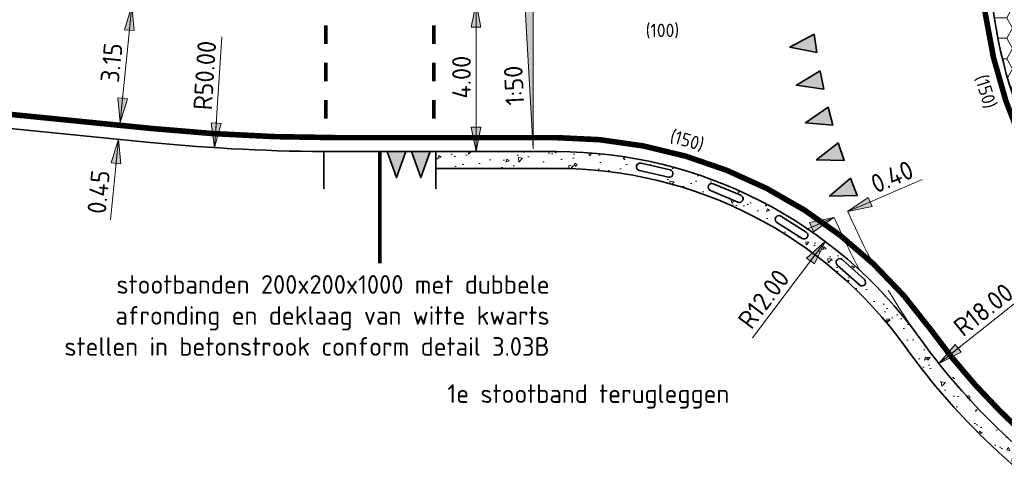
# Model space of a CAD drawing. Header units: metres. Extents: x -699 to 2316, y -1199 to 781.
# Tile 42 of 256: x 468 to 494, y -606 to -594. Entities that reach past the tile are written whole.
import ezdxf
from ezdxf.enums import TextEntityAlignment as Align

# ---------------------------------------------------------------- set-up
doc = ezdxf.new("R2010")
doc.units = ezdxf.units.M
doc.header["$PDMODE"] = 1
doc.linetypes.add('HIDDEN2', pattern=[4.7625, 3.175, -1.5875])
doc.linetypes.add('KG-GVAANKOOP', pattern=[21, 6, -3, 0, -3, 6, -3])
for name, color, linetype, lineweight in [('mk-nw-t18_200', 7, 'Continuous', 18), ('N-WE-KG-GRENS_AANKOOP-G', 130, 'KG-GVAANKOOP', 35), ('N-WE-VH-KANTVERHARDING-G', 210, 'Continuous', 35), ('N-WE-VH-M-200', 7, 'Continuous', 18), ('N-WE-VH-STOOTBAND-G', 7, 'Continuous', 35), ('N-WE-VH-VERHARDING_ASFALT_CONSTRUCTIE-A', 252, 'Continuous', 18), ('N-WE-VH-VERHARDING_BETON-G', 252, 'Continuous', 35), ('N-WE-VW-MARKERING_DWARS_DRIEHOEK_5070-G', 7, 'VW-HAAIETAND70-L-N', 35), ('N-WE-VW-MARKERING_LANGS_STREEP_DOORGETROKKEN_010-G', 7, 'Continuous', 13), ('N-WE-VW-MARKERING_LANGS_STREEP_DOORGETROKKEN_015-G', 7, 'Continuous', 13), ('X-XX-AL-M', 7, 'Continuous', 18), ('X-XX-AL-T18', 10, 'Continuous', 18)]:
    doc.layers.add(name, color=color, linetype=linetype, lineweight=lineweight)
doc.styles.add('NLCS-ISO', font='NLCS-ISO.ttf')
doc.styles.add('NLCS-ISO Standaard', font='NLCS-ISO.ttf')
doc.linetypes.add('VW-HAAIETAND70-L-N', pattern='A,0,-0.5,[149,NLCS.SHX,S=1,R=0,X=-0.625,Y=0],-0.5', length=1)
doc.dimstyles.new('NLCS-M200-T25-Pijl-A', dxfattribs={"dimtxt": 0.5, "dimasz": 0.375, "dimexe": 0.4, "dimexo": 0.4, "dimgap": 0.14, "dimtad": 1, "dimlfac": -1, "dimzin": 0, "dimdsep": 46, "dimtxsty": 'NLCS-ISO Standaard', "dimblk": 'Pijl', "dimblk1": 'Pijl', "dimblk2": 'Pijl', "dimcen": 2.5, "dimdle": 2, "dimclrd": 256, "dimclre": 256, "dimclrt": 256, "dimadec": 0, "dimazin": 0, "dimtfac": 1, "dimtofl": 0, "dimtmove": 0, "dimatfit": 3, "dimldrblk": 'Pijl', "dimfxl": 1, "dimtolj": 1, "dimtzin": 0, "dimlwd": 18, "dimlwe": 18, "dimarcsym": 0})

# ---------------------------------------------------------------- blocks, each defined once
blk = doc.blocks.new('Pijl')
h = blk.add_hatch(color=256)
h.paths.add_polyline_path([(0, 0), (-1.75, 0.352), (-1.75, 0)])
h.paths.add_polyline_path([(-1.75, 0), (-1.75, -0.352), (0, 0)])
for p, q in [((-1.902, 0), (0, 0)), ((0, 0), (-1.75, 0.352)), ((-1.75, 0.352), (-1.75, -0.352)), ((0, 0), (-1.75, -0.352))]:
    blk.add_line(p, q)
blk = doc.blocks.new('*D817')
at = {"layer": 'Defpoints', "color": 0, "transparency": 16777216}
for p in [(472.186, -585.92), (476.295, -635.751)]:
    blk.add_point(p, dxfattribs=at)
at = {"layer": 'X-XX-AL-M', "lineweight": 18, "transparency": 16777216}
blk.add_line((472.44, -588.997), (472.217, -586.293), dxfattribs=at)
at = {"layer": 'X-XX-AL-M', "lineweight": 18, "transparency": 16777216, "xscale": 0.375, "yscale": 0.375, "zscale": 0.375, "rotation": 94.71387937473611}
blk.add_blockref('Pijl', (472.186, -585.92), dxfattribs=at)
at = {"layer": 'X-XX-AL-M', "transparency": 16777216, "insert": (472.741, -587.904), "char_height": 0.5, "attachment_point": 5, "rotation": 274.7139, "style": 'NLCS-ISO Standaard'}
blk.add_mtext('\\A1;R50.00', dxfattribs=at)
blk = doc.blocks.new('*D818')
at = {"layer": 'Defpoints', "color": 0, "transparency": 16777216}
for p in [(476.32, -547.251), (473.075, -597.145)]:
    blk.add_point(p, dxfattribs=at)
at = {"layer": 'X-XX-AL-M', "lineweight": 18, "transparency": 16777216}
blk.add_line((473.269, -594.167), (473.1, -596.771), dxfattribs=at)
at = {"layer": 'X-XX-AL-M', "lineweight": 18, "transparency": 16777216, "xscale": 0.375, "yscale": 0.375, "zscale": 0.375, "rotation": 266.2788028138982}
blk.add_blockref('Pijl', (473.075, -597.145), dxfattribs=at)
at = {"layer": 'X-XX-AL-M', "transparency": 16777216, "insert": (472.811, -595.204), "char_height": 0.5, "attachment_point": 5, "rotation": 86.2788, "style": 'NLCS-ISO Standaard'}
blk.add_mtext('\\A1;R50.00', dxfattribs=at)
blk = doc.blocks.new('*D819')
at = {"layer": 'Defpoints', "color": 0, "transparency": 16777216}
for p in [(479.009, -593.251), (480.09, -593.251), (479.009, -597.251)]:
    blk.add_point(p, dxfattribs=at)
at = {"layer": 'X-XX-AL-M', "lineweight": 18, "transparency": 16777216}
for p, q in [((479.409, -593.251), (480.49, -593.251)), ((480.09, -596.876), (480.09, -593.626)), ((479.409, -597.251), (480.49, -597.251))]:
    blk.add_line(p, q, dxfattribs=at)
at = {"layer": 'X-XX-AL-M', "lineweight": 18, "transparency": 16777216, "xscale": 0.375, "yscale": 0.375, "zscale": 0.375}
for p, rotation in [((480.09, -593.251), 90), ((480.09, -597.251), 270)]:
    blk.add_blockref('Pijl', p, dxfattribs=dict(at, rotation=rotation))
at = {"layer": 'X-XX-AL-M', "transparency": 16777216, "insert": (479.7, -595.251), "char_height": 0.5, "attachment_point": 5, "rotation": 90, "style": 'NLCS-ISO Standaard'}
blk.add_mtext('\\A1;4.00', dxfattribs=at)
blk = doc.blocks.new('*D827')
at = {"layer": 'Defpoints', "color": 0, "transparency": 16777216}
for p in [(489.462, -599.666), (482.242, -609.251)]:
    blk.add_point(p, dxfattribs=at)
at = {"layer": 'X-XX-AL-M', "lineweight": 18, "transparency": 16777216}
blk.add_line((487.511, -602.255), (489.236, -599.965), dxfattribs=at)
at = {"layer": 'X-XX-AL-M', "lineweight": 18, "transparency": 16777216, "xscale": 0.375, "yscale": 0.375, "zscale": 0.375, "rotation": 53.00997836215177}
blk.add_blockref('Pijl', (489.462, -599.666), dxfattribs=at)
at = {"layer": 'X-XX-AL-M', "transparency": 16777216, "insert": (487.81, -601.21), "char_height": 0.5, "attachment_point": 5, "rotation": 53.01, "style": 'NLCS-ISO Standaard'}
blk.add_mtext('\\A1;R12.00', dxfattribs=at)
blk = doc.blocks.new('*D834')
at = {"layer": 'Defpoints', "color": 0, "transparency": 16777216}
for p in [(470.852, -593.335), (470.539, -596.47), (470.539, -596.47)]:
    blk.add_point(p, dxfattribs=at)
at = {"layer": 'X-XX-AL-M', "lineweight": 18, "transparency": 16777216}
blk.add_line((470.815, -593.708), (470.576, -596.096), dxfattribs=at)
at = {"layer": 'X-XX-AL-M', "lineweight": 18, "transparency": 16777216, "xscale": 0.375, "yscale": 0.375, "zscale": 0.375}
for p, rotation in [((470.852, -593.335), 84.28940686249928), ((470.539, -596.47), 264.2894068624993)]:
    blk.add_blockref('Pijl', p, dxfattribs=dict(at, rotation=rotation))
at = {"layer": 'X-XX-AL-M', "transparency": 16777216, "insert": (470.307, -594.863), "char_height": 0.5, "attachment_point": 5, "rotation": 84.2894, "style": 'NLCS-ISO Standaard'}
blk.add_mtext('\\A1;3.15', dxfattribs=at)
blk = doc.blocks.new('*D835')
at = {"layer": 'Defpoints', "color": 0, "transparency": 16777216}
for p in [(470.539, -596.47), (470.494, -596.917), (470.494, -596.917)]:
    blk.add_point(p, dxfattribs=at)
at = {"layer": 'X-XX-AL-M', "lineweight": 18, "transparency": 16777216}
for p, q in [((470.576, -596.096), (470.613, -595.723)), ((470.457, -597.29), (470.277, -599.086))]:
    blk.add_line(p, q, dxfattribs=at)
at = {"layer": 'X-XX-AL-M', "lineweight": 18, "transparency": 16777216, "xscale": 0.375, "yscale": 0.375, "zscale": 0.375}
for p, rotation in [((470.539, -596.47), 264.2894068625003), ((470.494, -596.917), 84.28940686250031)]:
    blk.add_blockref('Pijl', p, dxfattribs=dict(at, rotation=rotation))
at = {"layer": 'X-XX-AL-M', "transparency": 16777216, "insert": (469.96, -598.336), "char_height": 0.5, "attachment_point": 5, "rotation": 84.2894, "style": 'NLCS-ISO Standaard'}
blk.add_mtext('\\A1;0.45', dxfattribs=at)
blk = doc.blocks.new('NLCS_Haai70')
at = {"linetype": 'Continuous'}
blk.add_hatch(color=256, dxfattribs=at).paths.add_polyline_path([(-0.25, 0), (0.25, 0), (0, -0.7)])
blk.add_lwpolyline([(-0.25, 0), (0.25, 0), (0, -0.7)], close=True, dxfattribs=at)
blk = doc.blocks.new('NLCS_Rotondepoot_7.3_R18_2fo')
at = {"layer": 'N-WE-VH-VERHARDING_ASFALT_CONSTRUCTIE-A'}
h = blk.add_hatch(dxfattribs=at)
h.set_pattern_fill('HONEY', color=256, scale=0.1, angle=180, style=0)
h.set_pattern_definition([(180, (-417.2106, -584.30716), (-0.47625, -0.27496306), [0.3175, -0.635]), (300, (-417.2106, -584.30716), (0.47625, -0.27496307), [0.3175, -0.635]), (240, (-417.2106, -584.30716), (-1e-09, -0.54992613), [-0.635, 0.3175])])
h.paths.add_polyline_path([(-6.894, 6.894), (-9.016, 9.016, 0.194331), (-12.748, 0.225), (-12.747, 0.225), (-12.75, 0), (-9.75, 0, -0.198912)])
h.paths.add_polyline_path([(-9.75, 0), (-12.75, 0, 0.198912), (-9.016, -9.016), (-6.894, -6.894, -0.198912)])
h = blk.add_hatch(dxfattribs=at)
h.set_pattern_fill('AR-CONC', color=256, scale=0.005, angle=180, style=0)
h.set_pattern_definition([(230, (-417.2106, -584.30716), (-0.91092334, 0.0796954), [0.09525, -1.04775]), (175, (-417.2106, -584.3072), (0.1762171, -0.9552842), [0.0762, -0.8382029]), (280.45144, (-417.2865, -584.3005), (-0.7347062, -0.8755888), [0.08095, -0.8904512]), (226.1842, (-417.2106, -584.5612), (-1.3553952, 0.2102116), [0.142875, -1.571625]), (276.63556, (-417.3236, -584.5436), (-1.1870207, -1.2371306), [0.121425, -1.335678]), (171.18415, (-417.2106, -584.5612), (-1.1870207, -1.2371306), [0.1142998, -1.2572987]), (201, (-417.3376, -584.49766), (-0.75807196, 0.511326), [0.09525, -1.04775]), (146, (-417.3376, -584.4977), (-0.3090101, -0.9209398), [0.0762, -0.8382]), (251.45145, (-417.4008, -584.45504), (-1.0670821, -0.4096138), [0.08095, -0.8904497]), (217.5, (-417.2106, -584.30716), (-0.01544302, -0.4227752), [0, -0.82804, 0, -0.8509, 0, -0.841375]), (187.5, (-417.2106, -584.30716), (-0.3340983, -0.50090287), [0, -0.48514, 0, -0.80899, 0, -0.320675]), (147.5, (-416.9274, -584.30716), (-0.67795298, 0.02864372), [0, -0.3175, 0, -0.9906, 0, -1.31445]), (137.5, (-416.8004, -584.30716), (-0.7406459, -0.12713246), [0, -0.41275, 0, -0.65786, 0, -0.93345])])
edge = h.paths.add_edge_path()
edge.add_line((-24.367, -5.5), (-27.6, -5.5))
edge.add_line((-27.6, -5.5), (-27.6, -5.95))
edge.add_line((-27.6, -5.95), (-24.367, -5.95))
edge.add_arc((-24.367, -17.5), 11.55, 35.6853, 90, ccw=False)
edge.add_arc((0, 0), 18.45, 215.6853, 225)
edge.add_line((-13.046, -13.046), (-12.728, -12.728))
edge.add_arc((0, 0), 18, 215.6853, 225, ccw=False)
edge.add_arc((-24.367, -17.5), 12, 35.6853, 90)
edge = h.paths.add_edge_path(flags=16)
edge.add_line((-22.09, -5.813), (-21.311, -5.992))
edge.add_arc((-21.333, -6.09), 0.1, -102.9485, 77.0515, ccw=False)
edge.add_line((-21.355, -6.187), (-22.135, -6.008))
edge.add_arc((-22.113, -5.91), 0.1, 77.0515, 257.0515, ccw=False)
edge = h.paths.add_edge_path(flags=16)
edge.add_line((-20.152, -6.364), (-19.413, -6.673))
edge.add_arc((-19.452, -6.765), 0.1, -112.6597, 67.3403, ccw=False)
edge.add_line((-19.49, -6.857), (-20.229, -6.549))
edge.add_arc((-20.19, -6.457), 0.1, 67.3403, 247.3403, ccw=False)
edge = h.paths.add_edge_path(flags=16)
edge.add_line((-18.334, -7.235), (-17.658, -7.663))
edge.add_arc((-17.711, -7.748), 0.1, -122.3708, 57.6292, ccw=False)
edge.add_line((-17.765, -7.832), (-18.441, -7.404))
edge.add_arc((-18.387, -7.32), 0.1, 57.6292, 237.6292, ccw=False)
edge = h.paths.add_edge_path(flags=16)
edge.add_line((-16.689, -8.4), (-16.095, -8.936))
edge.add_arc((-16.162, -9.01), 0.1, -132.082, 47.918, ccw=False)
edge.add_line((-16.229, -9.084), (-16.823, -8.548))
edge.add_arc((-16.756, -8.474), 0.1, 47.918, 227.918, ccw=False)
at = {"layer": 'N-WE-VH-KANTVERHARDING-G'}
for points in [[(-9.016, -9.016, -0.414214), (-9.016, 9.016, 0.414214)], [(-12.728, -12.728, -0.040665), (-14.62, -10.5, 0.241531), (-24.367, -5.5), (-30.288, -5.5, -0.024922), (-35.263, -5.252), (-41.356, -4.643, 0.024922), (-61.257, -3.65), (-97.779, -3.65)]]:
    blk.add_lwpolyline(points, format="xyb", dxfattribs=at)
for points in [[(-30.6, -5.5), (-30.6, -6.5)], [(-27.6, -5.5), (-27.6, -6.5)]]:
    blk.add_lwpolyline(points, dxfattribs=at)
at = {"layer": 'N-WE-VH-STOOTBAND-G', "flags": 128}
for points in [[(-22.09, -5.813), (-21.311, -5.992, -1), (-21.355, -6.187), (-22.135, -6.008, -1)], [(-20.152, -6.364), (-19.413, -6.673, -1), (-19.49, -6.857), (-20.229, -6.549, -1)], [(-17.765, -7.832, 1), (-17.658, -7.663), (-18.334, -7.235, 1), (-18.441, -7.404)], [(-16.689, -8.4), (-16.095, -8.936, -1), (-16.229, -9.084), (-16.823, -8.548, -1)]]:
    blk.add_lwpolyline(points, format="xyb", close=True, dxfattribs=at)
at = {"layer": 'N-WE-VH-VERHARDING_BETON-G'}
blk.add_lwpolyline([(-13.046, -13.046, -0.040665), (-14.986, -10.763, 0.241531), (-24.367, -5.95), (-27.6, -5.95)], format="xyb", dxfattribs=at)
at = {"layer": 'N-WE-VW-MARKERING_LANGS_STREEP_DOORGETROKKEN_010-G', "const_width": 0.15}
blk.add_lwpolyline([(-9.175, 9.175, 0.414214), (-9.175, -9.175, 1)], format="xyb", dxfattribs=at)
at = {"layer": 'N-WE-VW-MARKERING_LANGS_STREEP_DOORGETROKKEN_010-G', "const_width": 0.1}
for points in [[(-30.55, -2.112), (-30.55, -2.612)], [(-27.65, -2.112), (-27.65, -2.612)], [(-30.55, -3.112), (-30.55, -3.612)], [(-27.65, -3.112), (-27.65, -3.612)], [(-30.55, -4.112), (-30.55, -4.612)], [(-27.65, -4.112), (-27.65, -4.612)], [(-29.1, -5.5), (-29.1, -8.5)]]:
    blk.add_lwpolyline(points, dxfattribs=at)
at = {"layer": 'N-WE-VW-MARKERING_LANGS_STREEP_DOORGETROKKEN_015-G', "const_width": 0.15}
blk.add_lwpolyline([(-12.463, -12.463, -0.040665), (-14.316, -10.281, 0.241531), (-24.367, -5.125), (-30.288, -5.125, -0.024922), (-35.226, -4.879), (-43.838, -4.018, 0.024922), (-63.738, -3.025), (-71.763, -3.025)], format="xyb", dxfattribs=at)
at = {"layer": 'N-WE-VW-MARKERING_DWARS_DRIEHOEK_5070-G'}
for p, rotation in [((-17.408, -2.589), 278.4604448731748), ((-17.233, -3.574), 281.7158868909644), ((-17.003, -4.547), 284.9713289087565), ((-16.717, -5.505), 288.2267709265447), ((-16.377, -6.445), 291.4822129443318)]:
    blk.add_blockref('NLCS_Haai70', p, dxfattribs=dict(at, rotation=rotation))
for p in [(-28.65, -5.5), (-28, -5.5)]:
    blk.add_blockref('NLCS_Haai70', p, dxfattribs=at)
blk = doc.blocks.new('NLCS_Rotondepoot_7.3_R18_1fo')
at = {"layer": 'N-WE-VH-VERHARDING_ASFALT_CONSTRUCTIE-A'}
h = blk.add_hatch(dxfattribs=at)
h.set_pattern_fill('AR-CONC', color=256, scale=0.005, angle=180, style=0)
h.set_pattern_definition([(230, (-384.1798, -348.4197), (-0.9109233, 0.0796954), [0.09525, -1.04775]), (175, (-384.1798, -348.4197), (0.1762171, -0.9552842), [0.0762, -0.838203]), (280.45144, (-384.2557, -348.413), (-0.7347062, -0.8755888), [0.08095, -0.8904512]), (226.1842, (-384.1798, -348.6737), (-1.3553952, 0.2102116), [0.142875, -1.571625]), (276.63556, (-384.2928, -348.6562), (-1.1870207, -1.2371306), [0.121425, -1.335678]), (171.18415, (-384.1798, -348.6737), (-1.1870207, -1.2371306), [0.1143, -1.2572987]), (201, (-384.3068, -348.6102), (-0.758072, 0.511326), [0.09525, -1.04775]), (146, (-384.3068, -348.6102), (-0.3090101, -0.9209398), [0.0762, -0.8382]), (251.45145, (-384.37, -348.5676), (-1.0670821, -0.4096138), [0.08095, -0.8904497]), (217.5, (-384.17982, -348.41967), (-0.01544302, -0.4227752), [0, -0.82804, 0, -0.8509, 0, -0.841375]), (187.5, (-384.1798, -348.41967), (-0.3340983, -0.50090287), [0, -0.48514, 0, -0.80899, 0, -0.320675]), (147.5, (-383.8966, -348.41967), (-0.67795298, 0.02864372), [0, -0.3175, 0, -0.9906, 0, -1.31445]), (137.5, (-383.7696, -348.41967), (-0.7406459, -0.12713246), [0, -0.41275, 0, -0.65786, 0, -0.93345])])
edge = h.paths.add_edge_path()
edge.add_arc((0, 0), 18, 135, 140.4788, ccw=False)
edge.add_line((-12.728, 12.728), (-13.046, 13.046))
edge.add_arc((0, 0), 18.45, 135, 140.4788)
edge.add_arc((-25.456, 21), 14.55, 270, 320.4788, ccw=False)
edge.add_line((-25.456, 6.45), (-27.6, 6.45))
edge.add_line((-27.6, 6.45), (-27.6, 6))
edge.add_line((-27.6, 6), (-25.456, 6))
edge.add_arc((-25.456, 21), 15, 270, 320.4788)
edge = h.paths.add_edge_path(flags=16)
edge.add_line((-22.064, 6.486), (-22.848, 6.325))
edge.add_arc((-22.868, 6.422), 0.1, 101.614, 281.614, ccw=False)
edge.add_line((-22.888, 6.52), (-22.105, 6.681))
edge.add_arc((-22.085, 6.584), 0.1, -78.386, 101.614, ccw=False)
edge = h.paths.add_edge_path(flags=16)
edge.add_line((-20.961, 6.998), (-20.206, 7.264))
edge.add_arc((-20.173, 7.169), 0.1, -70.6433, 109.3567, ccw=False)
edge.add_line((-20.14, 7.075), (-20.895, 6.81))
edge.add_arc((-20.928, 6.904), 0.1, 109.3567, 289.3567, ccw=False)
edge = h.paths.add_edge_path(flags=16)
edge.add_line((-24.051, 6.161), (-24.849, 6.107))
edge.add_arc((-24.856, 6.207), 0.1, 93.8713, 273.8713, ccw=False)
edge.add_line((-24.862, 6.307), (-24.064, 6.361))
edge.add_arc((-24.058, 6.261), 0.1, -86.1287, 93.8713, ccw=False)
edge = h.paths.add_edge_path(flags=16)
edge.add_line((-19.116, 7.732), (-18.403, 8.096))
edge.add_arc((-18.358, 8.007), 0.1, -62.9006, 117.0994, ccw=False)
edge.add_line((-18.312, 7.918), (-19.024, 7.554))
edge.add_arc((-19.07, 7.643), 0.1, 117.0994, 297.0994, ccw=False)
edge = h.paths.add_edge_path(flags=16)
edge.add_line((-17.386, 8.707), (-16.729, 9.164))
edge.add_arc((-16.672, 9.082), 0.1, -55.158, 124.842, ccw=False)
edge.add_line((-16.615, 9), (-17.272, 8.543))
edge.add_arc((-17.329, 8.625), 0.1, 124.842, 304.842, ccw=False)
at = {"layer": 'N-WE-VH-KANTVERHARDING-G'}
blk.add_lwpolyline([(-97.279, 3.65), (-65.782, 3.65, 0.024922), (-45.881, 4.643), (-34.788, 5.752, -0.024922), (-29.813, 6), (-25.456, 6, 0.223888), (-13.885, 11.455, -0.02391), (-12.728, 12.728)], format="xyb", dxfattribs=at)
at = {"layer": 'N-WE-VH-VERHARDING_BETON-G'}
blk.add_lwpolyline([(-25.456, 6.45, 0.223888), (-14.232, 11.741, -0.02391), (-13.046, 13.046)], format="xyb", dxfattribs=at)
at = {"layer": 'N-WE-VW-MARKERING_LANGS_STREEP_DOORGETROKKEN_015-G', "const_width": 0.15}
blk.add_lwpolyline([(-71.263, 3.025), (-68.263, 3.025, 0.024922), (-48.363, 4.018), (-34.751, 5.379, -0.024922), (-29.813, 5.625), (-25.456, 5.625, 0.223888), (-13.596, 11.216, -0.02391), (-12.463, 12.463)], format="xyb", dxfattribs=at)
at = {"layer": 'N-WE-VW-MARKERING_LANGS_STREEP_DOORGETROKKEN_015-G'}
blk.add_arc((0, 0), 17.625, 135, 141.353, dxfattribs=at)
blk = doc.blocks.new('*D851')
at = {"layer": 'Defpoints', "color": 0, "transparency": 16777216}
for p in [(506.609, -591.751), (492.514, -602.946)]:
    blk.add_point(p, dxfattribs=at)
at = {"layer": 'X-XX-AL-M', "lineweight": 18, "transparency": 16777216}
blk.add_line((494.745, -601.174), (492.807, -602.713), dxfattribs=at)
at = {"layer": 'X-XX-AL-M', "lineweight": 18, "transparency": 16777216, "xscale": 0.375, "yscale": 0.375, "zscale": 0.375, "rotation": 218.4596175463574}
blk.add_blockref('Pijl', (492.514, -602.946), dxfattribs=at)
at = {"layer": 'X-XX-AL-M', "transparency": 16777216, "insert": (493.708, -601.5), "char_height": 0.5, "attachment_point": 5, "rotation": 38.4596, "style": 'NLCS-ISO Standaard'}
blk.add_mtext('\\A1;R18.00', dxfattribs=at)
blk = doc.blocks.new('*D2002')
at = {"layer": 'Defpoints', "color": 0, "transparency": 16777216}
for p in [(489.697, -599.022), (490.064, -598.864), (490.064, -598.864)]:
    blk.add_point(p, dxfattribs=at)
at = {"layer": 'N-WE-VH-M-200', "lineweight": 18, "transparency": 16777216}
for p, q in [((490.409, -598.716), (492.067, -598.003)), ((489.352, -599.17), (489.008, -599.319))]:
    blk.add_line(p, q, dxfattribs=at)
at = {"layer": 'N-WE-VH-M-200', "lineweight": 18, "transparency": 16777216, "xscale": 0.375, "yscale": 0.375, "zscale": 0.375}
for p, rotation in [((490.064, -598.864), 203.2662681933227), ((489.697, -599.022), 23.26626819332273)]:
    blk.add_blockref('Pijl', p, dxfattribs=dict(at, rotation=rotation))
at = {"layer": 'N-WE-VH-M-200', "transparency": 16777216, "insert": (491.256, -597.927), "char_height": 0.5, "attachment_point": 5, "rotation": 23.2663, "style": 'NLCS-ISO Standaard'}
blk.add_mtext('\\A1;0.40', dxfattribs=at)

msp = doc.modelspace()

# ---------------------------------------------------------------- hatches: boundary and pattern name
at = {"layer": 'X-XX-AL-T18'}
msp.add_hatch(color=256, dxfattribs=at).paths.add_polyline_path([(481.6211, -597.1791), (481.6211, -593.2518), (481.3961, -593.2493)])

# ---------------------------------------------------------------- linework, layer by layer
at = {"layer": 'N-WE-KG-GRENS_AANKOOP-G', "color": 8, "linetype": 'HIDDEN2', "lineweight": 5, "ltscale": 0.5}
msp.add_arc((506.6086, -591.7506), 18.4, 203.26627, 209.03961, dxfattribs=at)
at = {"layer": 'N-WE-VH-KANTVERHARDING-G', "color": 8, "linetype": 'HIDDEN2', "lineweight": 5, "ltscale": 0.5}
msp.add_arc((506.6086, -591.7506), 18, 203.26627, 215.68533, dxfattribs=at)
at = {"layer": 'X-XX-AL-T18', "flags": 128}
msp.add_lwpolyline([(481.6211, -597.1791), (481.6211, -593.2518), (481.3961, -593.2493), (481.6211, -597.1791)], dxfattribs=at)

# ---------------------------------------------------------------- block references
msp.add_blockref('NLCS_Rotondepoot_7.3_R18_2fo', (506.6086, -591.7506))
at = {"rotation": 90}
msp.add_blockref('NLCS_Rotondepoot_7.3_R18_1fo', (506.6086, -591.7506), dxfattribs=at)

# ---------------------------------------------------------------- texts
at = {"layer": 'mk-nw-t18_200', "linetype": 'Continuous', "style": 'NLCS-ISO'}
msp.add_text('(100)', height=0.36, dxfattribs=at).set_placement((485.092, -593.9939), align=Align.MIDDLE_CENTER)
for rotation, p in [(286.88455, (493.7737, -595.638)), (343.66607, (485.7558, -596.9458))]:
    msp.add_text('(150)', height=0.36, rotation=rotation, dxfattribs=at).set_placement(p, align=Align.MIDDLE_CENTER)
at = {"layer": 'N-WE-VH-M-200', "insert": (486.8888, -604.1546), "char_height": 0.5, "attachment_point": 9, "style": 'NLCS-ISO Standaard'}
msp.add_mtext('1e stootband terugleggen', dxfattribs=at)
at = {"layer": 'X-XX-AL-T18', "style": 'NLCS-ISO'}
msp.add_text('1:50', height=0.5, rotation=92.91892, dxfattribs=at).set_placement((481.5086, -595.4556), align=Align.BOTTOM_CENTER)

# ---------------------------------------------------------------- dimensions: what is measured, and where the dimension line sits
at = {"layer": 'N-WE-VH-M-200'}
dim = msp.add_linear_dim(base=(490.064, -598.8643), p1=(489.6965, -599.0223), p2=(490.064, -598.8643), angle=203.26627, dimstyle='NLCS-M200-T25-Pijl-A', dxfattribs=at)
dim.commit()
dim.dimension.update_dxf_attribs({"geometry": '*D2002', "text_midpoint": (491.4099, -598.2856), "dimtype": 160})
at = {"layer": 'X-XX-AL-M'}
for center, mpoint, picture, middle in [((476.3204, -547.2506), (473.0753, -597.1451), '*D818', (473.1999, -595.2293)), ((476.2954, -635.7506), (472.1864, -585.9197), '*D817', (472.3527, -587.9356)), ((506.6086, -591.7506), (492.5138, -602.9459), '*D851', (493.9503, -601.8049)), ((482.2416, -609.2506), (489.4617, -599.6657), '*D827', (488.1216, -601.4448))]:
    dim = msp.add_radius_dim(center=center, mpoint=mpoint, dimstyle='NLCS-M200-T25-Pijl-A', dxfattribs=at)
    dim.commit()
    dim.dimension.update_dxf_attribs({"geometry": picture, "text_midpoint": middle, "dimtype": 164})
dim = msp.add_linear_dim(base=(480.0899, -593.2506), p1=(479.0086, -597.2506), p2=(479.0086, -593.2506), angle=90, dimstyle='NLCS-M200-T25-Pijl-A', dxfattribs=at)
dim.commit()
dim.dimension.update_dxf_attribs({"geometry": '*D819', "text_midpoint": (479.6999, -595.2506)})
for p1, p2, picture, middle in [((470.8522, -593.3349), (470.5388, -596.4695), '*D834', (470.3074, -594.8634)), ((470.5388, -596.4695), (470.494, -596.9173), '*D835', (469.9601, -598.3362))]:
    dim = msp.add_aligned_dim(p1=p1, p2=p2, distance=0, dimstyle='NLCS-M200-T25-Pijl-A', dxfattribs=at)
    dim.commit()
    dim.dimension.update_dxf_attribs({"geometry": picture, "text_midpoint": middle})

# ---------------------------------------------------------------- next in the draw order: texts
at = {"layer": 'X-XX-AL-M', "insert": (482.0653, -602.7364), "char_height": 0.5, "attachment_point": 9, "style": 'NLCS-ISO Standaard', "bg_fill": 3, "box_fill_scale": 1, "bg_fill_color": 256, "bg_fill_transparency": 0}
msp.add_mtext('stootbanden 200x200x1000 met dubbele\\Pafronding en deklaag van witte kwarts\\Pstellen in betonstrook conform detail 3.03B', dxfattribs=at)

doc.saveas('drawing.dxf')
